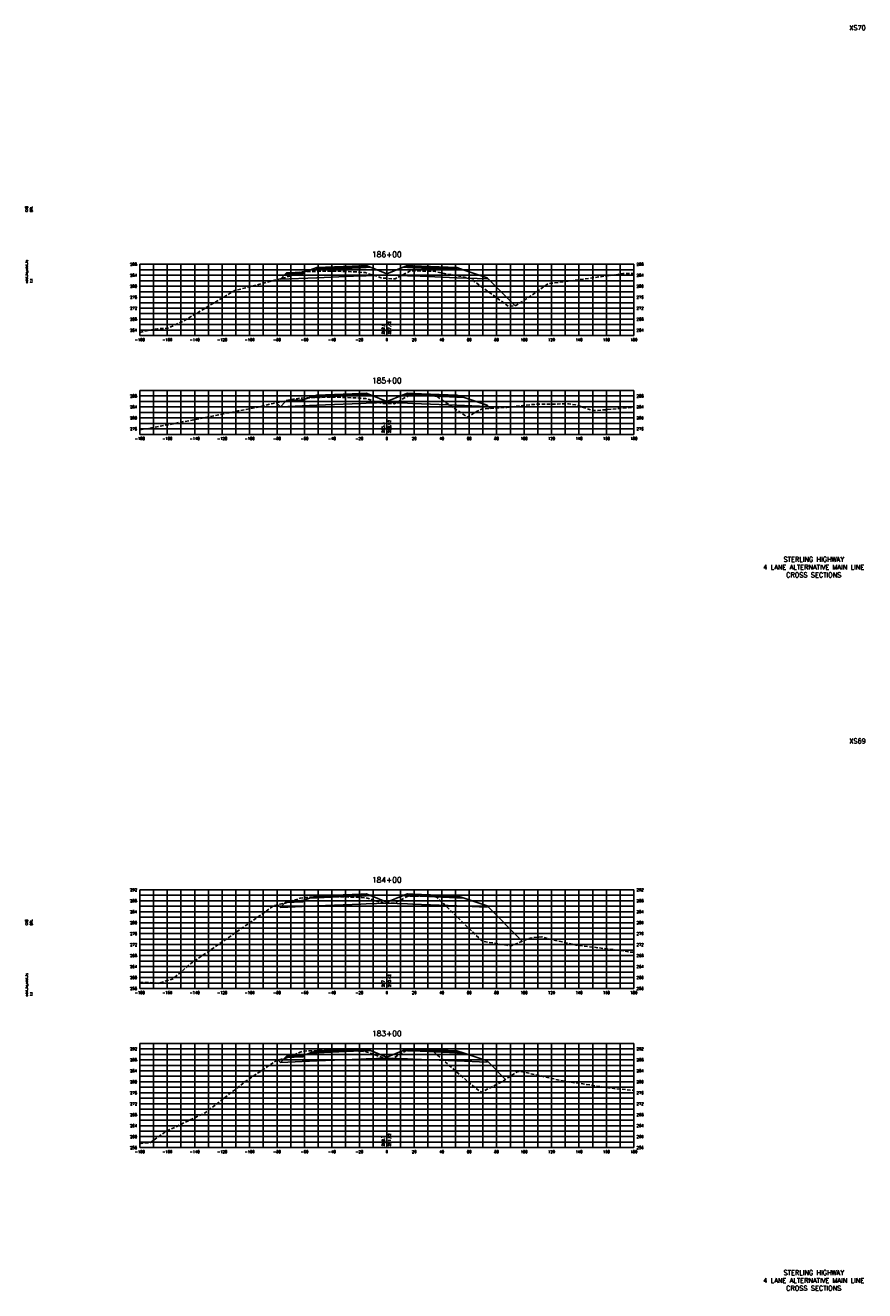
# Model space of a CAD drawing. Extents: x 37 to 9410, y 16 to 8218.
# Tile 23 of 110: x 2957 to 3568, y 2096 to 3018. Entities that reach past the tile are written whole.
import ezdxf
from ezdxf.enums import TextEntityAlignment as Align

# ---------------------------------------------------------------- set-up
doc = ezdxf.new("R2010")
doc.units = 0
doc.header["$LTSCALE"] = 20
doc.header["$MEASUREMENT"] = 0
doc.linetypes.add('HIDDEN_050%', pattern=[0.1875, 0.125, -0.0625])
for name, color, linetype in [('S-AT-TXT175', 6, 'Continuous'), ('S-AT-TXT80', 1, 'Continuous'), ('XDATUM', 3, 'Continuous'), ('XEG', 1, 'HIDDEN_050%'), ('XFG', 2, 'Continuous'), ('XGRID', 251, 'Continuous'), ('XGRIDT', 2, 'Continuous'), ('XREF-BORDER', 7, 'Continuous')]:
    doc.layers.add(name, color=color, linetype=linetype)
doc.styles.add('L100', font='simplex.shx', dxfattribs={"height": 2})
doc.styles.add('L175', font='ROMANSM.shx', dxfattribs={"height": 3.5})
doc.styles.add('L80', font='ROMANSM.shx', dxfattribs={"height": 1.6})

# ---------------------------------------------------------------- blocks, each defined once
blk = doc.blocks.new('03025_00_att1')
at = {"layer": 'S-AT-TXT175', "style": 'L175'}
for tag, p in [('NUM', (32.402, 20.822)), ('LINE1', (30.64, 1.444)), ('LINE2', (30.64, 1.161)), ('LINE3', (30.64, 0.877))]:
    blk.add_attdef(tag, text='', height=0.175, dxfattribs=at).set_placement(p, align=Align.CENTER)
at = {"layer": 'S-AT-TXT80', "style": 'L80'}
for tag, p in [('DESIGNED', (2.094, 14.201)), ('CHECKED', (2.265, 14.201)), ('DRAFTED', (2.436, 14.201)), ('PCTB', (2.094, 11.605)), ('PSCALE', (2.265, 11.605)), ('PVIEW', (2.436, 11.605))]:
    blk.add_attdef(tag, p, '', height=0.08, rotation=90, dxfattribs=at)

msp = doc.modelspace()

# ---------------------------------------------------------------- linework, layer by layer
at = {"layer": 'XDATUM', "flags": 128}
for points in [[(3142.18, 2833.39), (3142.41, 2833.16), (3169, 2834.23), (3201, 2835.51), (3205, 2835.67), (3220, 2836.27), (3235, 2835.67), (3239, 2835.51), (3271, 2834.23), (3293, 2833.35), (3293, 2834.23), (3313.38, 2813.86)], [(3139.59, 2742.99), (3142.41, 2740.16), (3169, 2741.23), (3201, 2742.51), (3205, 2742.67), (3220, 2743.27), (3235, 2742.67), (3239, 2742.51), (3271, 2741.23), (3293, 2740.35), (3293, 2741.23), (3295.32, 2738.91)], [(3140.48, 2377.09), (3142.41, 2375.16), (3169, 2376.23), (3201, 2377.51), (3205, 2377.67), (3220, 2378.27), (3235, 2377.67), (3239, 2377.51), (3271, 2376.23), (3293, 2375.35), (3293, 2376.23), (3318.73, 2350.5)], [(3140.71, 2263.87), (3142.41, 2262.16), (3169, 2263.23), (3201, 2264.51), (3205, 2264.67), (3220, 2265.27), (3235, 2264.67), (3239, 2264.51), (3271, 2263.23), (3293, 2262.35), (3293, 2263.23), (3306.47, 2249.76)]]:
    msp.add_lwpolyline(points, dxfattribs=at)
at = {"layer": 'XEG', "flags": 128}
for points in [[(3040, 2794.36), (3046.48, 2795.77), (3052.94, 2796.97), (3060.35, 2797.39), (3072.08, 2802.78), (3108.68, 2824.54), (3109.01, 2824.77), (3109.21, 2824.83), (3146.66, 2834.55), (3147.05, 2834.65), (3147.12, 2834.68), (3156.74, 2838.25), (3156.8, 2838.25), (3160.16, 2838.65), (3166.25, 2838.79), (3179.27, 2839.05), (3180.38, 2839.09), (3191.28, 2838.65), (3199.95, 2838.31), (3202.24, 2838.07), (3204.11, 2837.89), (3215.91, 2834.22), (3216.45, 2834.04), (3220, 2833.77), (3225.66, 2833.33), (3225.84, 2833.33), (3226.07, 2833.45), (3237.05, 2839.2), (3254.66, 2838.98), (3255, 2838.99), (3255.43, 2838.64), (3255.82, 2838.54), (3281.84, 2833.61), (3283.74, 2831.53), (3308.7, 2813.22), (3314.04, 2813.95), (3326.17, 2821.77), (3337.3, 2829.64), (3340.79, 2830.29), (3388.67, 2836.61), (3391.89, 2837.2), (3392.57, 2837.29), (3400, 2837.19)], [(3040, 2723.25), (3061.75, 2727.21), (3062.77, 2727.4), (3070.06, 2728.92), (3091.79, 2732.96), (3094.22, 2733.54), (3100.73, 2734.98), (3111.79, 2737.13), (3117.56, 2738.15), (3126.14, 2739.76), (3134.42, 2741.96), (3137.13, 2742.42), (3148.83, 2745.11), (3149.23, 2745.22), (3149.36, 2745.27), (3149.72, 2745.33), (3155.17, 2746.21), (3157.14, 2746.39), (3158.33, 2746.51), (3166.48, 2746.77), (3175.12, 2747.07), (3179.97, 2747.23), (3182.09, 2747.17), (3194.06, 2746.72), (3199.85, 2746.5), (3200.23, 2746.47), (3204.5, 2746.12), (3213.71, 2743.39), (3217.09, 2742.52), (3220, 2742.5), (3223.37, 2742.49), (3225.61, 2742.37), (3232.99, 2746.59), (3235.49, 2748), (3251.7, 2748.15), (3256.04, 2748.17), (3257.64, 2746.9), (3278.55, 2732.63), (3279.61, 2733.1), (3285.81, 2736.83), (3289.09, 2738.46), (3289.84, 2738.56), (3307.46, 2739.69), (3326.1, 2741.87), (3327.51, 2741.85), (3327.99, 2741.93), (3352.34, 2742.23), (3357.42, 2741.43), (3370.43, 2737.36), (3371.67, 2737.31), (3397.87, 2739.56), (3400, 2739.66)], [(3040, 2320.35), (3047.14, 2320.43), (3051.16, 2320.2), (3053.53, 2319.71), (3064.27, 2323.08), (3077.21, 2334.26), (3081.83, 2337.39), (3109.23, 2356.34), (3112.32, 2358.6), (3113.62, 2359.33), (3113.86, 2359.72), (3115, 2360.42), (3137.83, 2376.47), (3142.38, 2377.54), (3145.88, 2378.32), (3151.04, 2379.91), (3156.93, 2381.9), (3159.56, 2382.31), (3160.08, 2382.4), (3162.64, 2382.47), (3179.81, 2383.08), (3191.37, 2382.73), (3199.74, 2382.5), (3201.55, 2382.32), (3204.85, 2382.02), (3210.43, 2380.5), (3217.58, 2378.34), (3220, 2378.18), (3220.89, 2378.12), (3225.08, 2378.13), (3230.82, 2381.01), (3235.58, 2383.34), (3253.52, 2383.53), (3255.38, 2383.51), (3288.43, 2351.53), (3289.39, 2350.61), (3290.09, 2350.34), (3307.65, 2347.51), (3310.54, 2347.17), (3324.44, 2352.82), (3333.01, 2353.66), (3339.11, 2351.91), (3358.07, 2347.67), (3392.1, 2343.46), (3397.28, 2342.55), (3399.82, 2342.53), (3400, 2342.51)], [(3040, 2202.88), (3040.81, 2203.07), (3047.34, 2203.45), (3057.66, 2210.91), (3058.47, 2211.49), (3066.05, 2215.06), (3087.51, 2225.41), (3089.02, 2226.44), (3107, 2240.45), (3115.19, 2246.82), (3116.85, 2248.15), (3120.82, 2250.84), (3139.69, 2263.61), (3144.63, 2264.87), (3145.7, 2265.09), (3147.91, 2265.87), (3157.53, 2269.9), (3159.62, 2270.33), (3159.98, 2270.4), (3163.65, 2270.55), (3179.78, 2271.1), (3190.36, 2270.76), (3199.82, 2270.41), (3203.42, 2270.07), (3204.38, 2269.99), (3205.77, 2269.53), (3217.07, 2265.63), (3218.05, 2265.6), (3220, 2265.44), (3224.2, 2265.1), (3234.47, 2270.9), (3235.83, 2271.66), (3240.53, 2271.56), (3252.96, 2270.86), (3279.67, 2247.59), (3288.71, 2240.33), (3303.26, 2247.64), (3308.2, 2250.9), (3315.44, 2255.61), (3318.16, 2255.45), (3349.95, 2248.26), (3353.13, 2247.75), (3359.47, 2246.99), (3378.93, 2243.97), (3385.38, 2243.08), (3400, 2241.81)]]:
    msp.add_lwpolyline(points, dxfattribs=at)
at = {"layer": 'XFG', "flags": 128}
for points in [[(3220, 2837.01), (3208.05, 2841.79), (3205, 2841.67), (3201, 2841.51), (3169, 2840.23), (3164.43, 2840.04), (3159, 2838.23), (3159, 2837.23), (3145.96, 2836.71), (3142.41, 2833.16), (3169, 2834.23), (3201, 2835.51), (3205, 2835.67), (3220, 2836.27), (3220, 2837.01)], [(3205, 2842.01), (3201, 2841.85), (3169, 2840.57), (3169, 2841.57), (3164.43, 2840.04), (3169, 2840.23), (3201, 2841.51), (3205, 2841.67), (3208.05, 2841.79), (3205, 2843.01), (3205, 2842.01)], [(3205, 2843.01), (3201, 2842.85), (3169, 2841.57), (3169, 2841.23), (3201, 2842.51), (3205, 2842.67), (3205, 2843.01)], [(3205, 2842.67), (3201, 2842.51), (3169, 2841.23), (3169, 2840.57), (3201, 2841.85), (3205, 2842.01), (3205, 2842.67)], [(3220, 2837.01), (3231.95, 2841.79), (3235, 2841.67), (3239, 2841.51), (3271, 2840.23), (3275.57, 2840.04), (3293, 2834.23), (3293, 2833.35), (3271, 2834.23), (3239, 2835.51), (3235, 2835.67), (3220, 2836.27)], [(3235, 2843.01), (3231.95, 2841.79), (3235, 2841.67), (3239, 2841.51), (3271, 2840.23), (3275.57, 2840.04), (3271, 2841.57), (3271, 2840.57), (3239, 2841.85), (3235, 2842.01), (3235, 2843.01)], [(3235, 2843.01), (3235, 2842.67), (3239, 2842.51), (3271, 2841.23), (3271, 2841.57), (3239, 2842.85), (3235, 2843.01)], [(3235, 2842.67), (3235, 2842.01), (3239, 2841.85), (3271, 2840.57), (3271, 2841.23), (3239, 2842.51), (3235, 2842.67)], [(3142.41, 2833.16), (3142.41, 2833.16), (3142.18, 2833.39)], [(3159, 2838.23), (3158, 2838.19), (3158, 2837.85), (3148, 2837.45), (3148, 2837.79), (3147, 2837.75), (3145.96, 2836.71), (3159, 2837.23), (3159, 2838.23)], [(3158, 2838.19), (3148, 2837.79), (3148, 2837.45), (3158, 2837.85), (3158, 2838.19)], [(3293, 2834.23), (3293, 2834.23), (3313.38, 2813.86)], [(3205, 2749.01), (3201, 2748.85), (3169, 2747.57), (3169, 2748.57), (3164.43, 2747.04), (3169, 2747.23), (3201, 2748.51), (3205, 2748.67), (3208.05, 2748.79), (3205, 2750.01), (3205, 2749.01)], [(3205, 2750.01), (3201, 2749.85), (3169, 2748.57), (3169, 2748.23), (3201, 2749.51), (3205, 2749.67), (3205, 2750.01)], [(3205, 2749.67), (3201, 2749.51), (3169, 2748.23), (3169, 2747.57), (3201, 2748.85), (3205, 2749.01), (3205, 2749.67)], [(3235, 2750.01), (3231.95, 2748.79), (3235, 2748.67), (3239, 2748.51), (3271, 2747.23), (3275.57, 2747.04), (3271, 2748.57), (3271, 2747.57), (3239, 2748.85), (3235, 2749.01), (3235, 2750.01)], [(3235, 2750.01), (3235, 2749.67), (3239, 2749.51), (3271, 2748.23), (3271, 2748.57), (3239, 2749.85), (3235, 2750.01)], [(3235, 2749.67), (3235, 2749.01), (3239, 2748.85), (3271, 2747.57), (3271, 2748.23), (3239, 2749.51), (3235, 2749.67)], [(3142.41, 2740.16), (3142.41, 2740.16), (3139.59, 2742.99)], [(3220, 2744.01), (3208.05, 2748.79), (3205, 2748.67), (3201, 2748.51), (3169, 2747.23), (3164.43, 2747.04), (3159, 2745.23), (3159, 2744.23), (3145.96, 2743.71), (3142.41, 2740.16), (3169, 2741.23), (3201, 2742.51), (3205, 2742.67), (3220, 2743.27), (3220, 2744.01)], [(3159, 2745.23), (3158, 2745.19), (3158, 2744.85), (3148, 2744.45), (3148, 2744.79), (3147, 2744.75), (3145.96, 2743.71), (3159, 2744.23), (3159, 2745.23)], [(3158, 2745.19), (3148, 2744.79), (3148, 2744.45), (3158, 2744.85), (3158, 2745.19)], [(3220, 2744.01), (3231.95, 2748.79), (3235, 2748.67), (3239, 2748.51), (3271, 2747.23), (3275.57, 2747.04), (3293, 2741.23), (3293, 2740.35), (3271, 2741.23), (3239, 2742.51), (3235, 2742.67), (3220, 2743.27)], [(3293, 2741.23), (3293, 2741.23), (3295.32, 2738.91)], [(3220, 2379.01), (3208.05, 2383.79), (3205, 2383.67), (3201, 2383.51), (3169, 2382.23), (3164.43, 2382.04), (3159, 2380.23), (3159, 2379.23), (3145.96, 2378.71), (3142.41, 2375.16), (3169, 2376.23), (3201, 2377.51), (3205, 2377.67), (3220, 2378.27), (3220, 2379.01)], [(3159, 2380.23), (3158, 2380.19), (3158, 2379.85), (3148, 2379.45), (3148, 2379.79), (3147, 2379.75), (3145.96, 2378.71), (3159, 2379.23), (3159, 2380.23)], [(3158, 2380.19), (3148, 2379.79), (3148, 2379.45), (3158, 2379.85), (3158, 2380.19)], [(3205, 2384.01), (3201, 2383.85), (3169, 2382.57), (3169, 2383.57), (3164.43, 2382.04), (3169, 2382.23), (3201, 2383.51), (3205, 2383.67), (3208.05, 2383.79), (3205, 2385.01), (3205, 2384.01)], [(3205, 2385.01), (3201, 2384.85), (3169, 2383.57), (3169, 2383.23), (3201, 2384.51), (3205, 2384.67), (3205, 2385.01)], [(3205, 2384.67), (3201, 2384.51), (3169, 2383.23), (3169, 2382.57), (3201, 2383.85), (3205, 2384.01), (3205, 2384.67)], [(3220, 2379.01), (3231.95, 2383.79), (3235, 2383.67), (3239, 2383.51), (3271, 2382.23), (3275.57, 2382.04), (3293, 2376.23), (3293, 2375.35), (3271, 2376.23), (3239, 2377.51), (3235, 2377.67), (3220, 2378.27)], [(3235, 2385.01), (3231.95, 2383.79), (3235, 2383.67), (3239, 2383.51), (3271, 2382.23), (3275.57, 2382.04), (3271, 2383.57), (3271, 2382.57), (3239, 2383.85), (3235, 2384.01), (3235, 2385.01)], [(3235, 2385.01), (3235, 2384.67), (3239, 2384.51), (3271, 2383.23), (3271, 2383.57), (3239, 2384.85), (3235, 2385.01)], [(3235, 2384.67), (3235, 2384.01), (3239, 2383.85), (3271, 2382.57), (3271, 2383.23), (3239, 2384.51), (3235, 2384.67)], [(3142.41, 2375.16), (3142.41, 2375.16), (3140.48, 2377.09)], [(3293, 2376.23), (3293, 2376.23), (3318.73, 2350.5)], [(3220, 2266.01), (3208.05, 2270.79), (3205, 2270.67), (3201, 2270.51), (3169, 2269.23), (3164.43, 2269.04), (3159, 2267.23), (3159, 2266.23), (3145.96, 2265.71), (3142.41, 2262.16), (3169, 2263.23), (3201, 2264.51), (3205, 2264.67), (3220, 2265.27), (3220, 2266.01)], [(3205, 2271.01), (3201, 2270.85), (3169, 2269.57), (3169, 2270.57), (3164.43, 2269.04), (3169, 2269.23), (3201, 2270.51), (3205, 2270.67), (3208.05, 2270.79), (3205, 2272.01), (3205, 2271.01)], [(3205, 2272.01), (3201, 2271.85), (3169, 2270.57), (3169, 2270.23), (3201, 2271.51), (3205, 2271.67), (3205, 2272.01)], [(3205, 2271.67), (3201, 2271.51), (3169, 2270.23), (3169, 2269.57), (3201, 2270.85), (3205, 2271.01), (3205, 2271.67)], [(3220, 2266.01), (3231.95, 2270.79), (3235, 2270.67), (3239, 2270.51), (3271, 2269.23), (3275.57, 2269.04), (3293, 2263.23), (3293, 2262.35), (3271, 2263.23), (3239, 2264.51), (3235, 2264.67), (3220, 2265.27)], [(3235, 2272.01), (3231.95, 2270.79), (3235, 2270.67), (3239, 2270.51), (3271, 2269.23), (3275.57, 2269.04), (3271, 2270.57), (3271, 2269.57), (3239, 2270.85), (3235, 2271.01), (3235, 2272.01)], [(3235, 2272.01), (3235, 2271.67), (3239, 2271.51), (3271, 2270.23), (3271, 2270.57), (3239, 2271.85), (3235, 2272.01)], [(3235, 2271.67), (3235, 2271.01), (3239, 2270.85), (3271, 2269.57), (3271, 2270.23), (3239, 2271.51), (3235, 2271.67)], [(3142.41, 2262.16), (3142.41, 2262.16), (3140.71, 2263.87)], [(3159, 2267.23), (3158, 2267.19), (3158, 2266.85), (3148, 2266.45), (3148, 2266.79), (3147, 2266.75), (3145.96, 2265.71), (3159, 2266.23), (3159, 2267.23)], [(3158, 2267.19), (3148, 2266.79), (3148, 2266.45), (3158, 2266.85), (3158, 2267.19)], [(3293, 2263.23), (3293, 2263.23), (3306.47, 2249.76)]]:
    msp.add_lwpolyline(points, dxfattribs=at)
at = {"layer": 'XGRID'}
for p, q in [((3040, 2792), (3040, 2844)), ((3040, 2844), (3400, 2844)), ((3050, 2792), (3050, 2844)), ((3060, 2792), (3060, 2844)), ((3070, 2792), (3070, 2844)), ((3080, 2792), (3080, 2844)), ((3090, 2792), (3090, 2844)), ((3100, 2792), (3100, 2844)), ((3110, 2792), (3110, 2844)), ((3120, 2792), (3120, 2844)), ((3130, 2792), (3130, 2844)), ((3140, 2792), (3140, 2844)), ((3150, 2792), (3150, 2844)), ((3160, 2792), (3160, 2844)), ((3170, 2792), (3170, 2844)), ((3180, 2792), (3180, 2844)), ((3190, 2792), (3190, 2844)), ((3200, 2792), (3200, 2844)), ((3210, 2792), (3210, 2844)), ((3220, 2792), (3220, 2844)), ((3230, 2792), (3230, 2844)), ((3240, 2792), (3240, 2844)), ((3250, 2792), (3250, 2844)), ((3260, 2792), (3260, 2844)), ((3270, 2792), (3270, 2844)), ((3280, 2792), (3280, 2844)), ((3290, 2792), (3290, 2844)), ((3300, 2792), (3300, 2844)), ((3310, 2792), (3310, 2844)), ((3320, 2792), (3320, 2844)), ((3330, 2792), (3330, 2844)), ((3340, 2792), (3340, 2844)), ((3350, 2792), (3350, 2844)), ((3360, 2792), (3360, 2844)), ((3370, 2792), (3370, 2844)), ((3380, 2792), (3380, 2844)), ((3390, 2792), (3390, 2844)), ((3400, 2792), (3400, 2844)), ((3040, 2840), (3400, 2840)), ((3040, 2836), (3400, 2836)), ((3040, 2832), (3400, 2832)), ((3040, 2828), (3400, 2828)), ((3040, 2824), (3400, 2824)), ((3040, 2820), (3400, 2820)), ((3040, 2816), (3400, 2816)), ((3040, 2812), (3400, 2812)), ((3040, 2808), (3400, 2808)), ((3040, 2804), (3400, 2804)), ((3040, 2800), (3400, 2800)), ((3040, 2796), (3400, 2796)), ((3040, 2792), (3400, 2792)), ((3040, 2720), (3040, 2752)), ((3040, 2752), (3400, 2752)), ((3050, 2720), (3050, 2752)), ((3060, 2720), (3060, 2752)), ((3070, 2720), (3070, 2752)), ((3080, 2720), (3080, 2752)), ((3090, 2720), (3090, 2752)), ((3100, 2720), (3100, 2752)), ((3110, 2720), (3110, 2752)), ((3120, 2720), (3120, 2752)), ((3130, 2720), (3130, 2752)), ((3140, 2720), (3140, 2752)), ((3150, 2720), (3150, 2752)), ((3160, 2720), (3160, 2752)), ((3170, 2720), (3170, 2752)), ((3180, 2720), (3180, 2752)), ((3190, 2720), (3190, 2752)), ((3200, 2720), (3200, 2752)), ((3210, 2720), (3210, 2752)), ((3220, 2720), (3220, 2752)), ((3230, 2720), (3230, 2752)), ((3240, 2720), (3240, 2752)), ((3250, 2720), (3250, 2752)), ((3260, 2720), (3260, 2752)), ((3270, 2720), (3270, 2752)), ((3280, 2720), (3280, 2752)), ((3290, 2720), (3290, 2752)), ((3300, 2720), (3300, 2752)), ((3310, 2720), (3310, 2752)), ((3320, 2720), (3320, 2752)), ((3330, 2720), (3330, 2752)), ((3340, 2720), (3340, 2752)), ((3350, 2720), (3350, 2752)), ((3360, 2720), (3360, 2752)), ((3370, 2720), (3370, 2752)), ((3380, 2720), (3380, 2752)), ((3390, 2720), (3390, 2752)), ((3400, 2720), (3400, 2752)), ((3040, 2748), (3400, 2748)), ((3040, 2744), (3400, 2744)), ((3040, 2740), (3400, 2740)), ((3040, 2736), (3400, 2736)), ((3040, 2732), (3400, 2732)), ((3040, 2728), (3400, 2728)), ((3040, 2724), (3400, 2724)), ((3040, 2720), (3400, 2720)), ((3040, 2316), (3040, 2388)), ((3040, 2388), (3400, 2388)), ((3040, 2384), (3400, 2384)), ((3050, 2316), (3050, 2388)), ((3060, 2316), (3060, 2388)), ((3070, 2316), (3070, 2388)), ((3080, 2316), (3080, 2388)), ((3090, 2316), (3090, 2388)), ((3100, 2316), (3100, 2388)), ((3110, 2316), (3110, 2388)), ((3120, 2316), (3120, 2388)), ((3130, 2316), (3130, 2388)), ((3140, 2316), (3140, 2388)), ((3150, 2316), (3150, 2388)), ((3160, 2316), (3160, 2388)), ((3170, 2316), (3170, 2388)), ((3180, 2316), (3180, 2388)), ((3190, 2316), (3190, 2388)), ((3200, 2316), (3200, 2388)), ((3210, 2316), (3210, 2388)), ((3220, 2316), (3220, 2388)), ((3230, 2316), (3230, 2388)), ((3240, 2316), (3240, 2388)), ((3250, 2316), (3250, 2388)), ((3260, 2316), (3260, 2388)), ((3270, 2316), (3270, 2388)), ((3280, 2316), (3280, 2388)), ((3290, 2316), (3290, 2388)), ((3300, 2316), (3300, 2388)), ((3310, 2316), (3310, 2388)), ((3320, 2316), (3320, 2388)), ((3330, 2316), (3330, 2388)), ((3340, 2316), (3340, 2388)), ((3350, 2316), (3350, 2388)), ((3360, 2316), (3360, 2388)), ((3370, 2316), (3370, 2388)), ((3380, 2316), (3380, 2388)), ((3390, 2316), (3390, 2388)), ((3400, 2316), (3400, 2388)), ((3040, 2380), (3400, 2380)), ((3040, 2376), (3400, 2376)), ((3040, 2372), (3400, 2372)), ((3040, 2368), (3400, 2368)), ((3040, 2364), (3400, 2364)), ((3040, 2360), (3400, 2360)), ((3040, 2356), (3400, 2356)), ((3040, 2352), (3400, 2352)), ((3040, 2348), (3400, 2348)), ((3040, 2344), (3400, 2344)), ((3040, 2340), (3400, 2340)), ((3040, 2336), (3400, 2336)), ((3040, 2332), (3400, 2332)), ((3040, 2328), (3400, 2328)), ((3040, 2324), (3400, 2324)), ((3040, 2320), (3400, 2320)), ((3040, 2316), (3400, 2316)), ((3040, 2200), (3040, 2276)), ((3040, 2276), (3400, 2276)), ((3040, 2272), (3400, 2272)), ((3050, 2200), (3050, 2276)), ((3060, 2200), (3060, 2276)), ((3070, 2200), (3070, 2276)), ((3080, 2200), (3080, 2276)), ((3090, 2200), (3090, 2276)), ((3100, 2200), (3100, 2276)), ((3110, 2200), (3110, 2276)), ((3120, 2200), (3120, 2276)), ((3130, 2200), (3130, 2276)), ((3140, 2200), (3140, 2276)), ((3150, 2200), (3150, 2276)), ((3160, 2200), (3160, 2276)), ((3170, 2200), (3170, 2276)), ((3180, 2200), (3180, 2276)), ((3190, 2200), (3190, 2276)), ((3200, 2200), (3200, 2276)), ((3210, 2200), (3210, 2276)), ((3220, 2200), (3220, 2276)), ((3230, 2200), (3230, 2276)), ((3240, 2200), (3240, 2276)), ((3250, 2200), (3250, 2276)), ((3260, 2200), (3260, 2276)), ((3270, 2200), (3270, 2276)), ((3280, 2200), (3280, 2276)), ((3290, 2200), (3290, 2276)), ((3300, 2200), (3300, 2276)), ((3310, 2200), (3310, 2276)), ((3320, 2200), (3320, 2276)), ((3330, 2200), (3330, 2276)), ((3340, 2200), (3340, 2276)), ((3350, 2200), (3350, 2276)), ((3360, 2200), (3360, 2276)), ((3370, 2200), (3370, 2276)), ((3380, 2200), (3380, 2276)), ((3390, 2200), (3390, 2276)), ((3400, 2200), (3400, 2276)), ((3040, 2268), (3400, 2268)), ((3040, 2264), (3400, 2264)), ((3040, 2260), (3400, 2260)), ((3040, 2256), (3400, 2256)), ((3040, 2252), (3400, 2252)), ((3040, 2248), (3400, 2248)), ((3040, 2244), (3400, 2244)), ((3040, 2240), (3400, 2240)), ((3040, 2236), (3400, 2236)), ((3040, 2232), (3400, 2232)), ((3040, 2228), (3400, 2228)), ((3040, 2224), (3400, 2224)), ((3040, 2220), (3400, 2220)), ((3040, 2216), (3400, 2216)), ((3040, 2212), (3400, 2212)), ((3040, 2208), (3400, 2208)), ((3040, 2204), (3400, 2204)), ((3040, 2200), (3400, 2200))]:
    msp.add_line(p, q, dxfattribs=at)

# ---------------------------------------------------------------- block references
at = {"layer": 'XREF-BORDER'}
ref = msp.add_blockref('03025_00_att1', (2916.45, 2598.23), dxfattribs=dict(at, xscale=20, yscale=20, zscale=20))
ref.add_attrib('LINE1', 'STERLING HIGHWAY', dxfattribs={"layer": 'S-AT-TXT175', "height": 3.5, "style": 'L175'}).set_placement((3531.07, 2627.1), align=Align.CENTER)
ref.add_attrib('LINE2', '4 LANE ALTERNATIVE MAIN LINE', dxfattribs={"layer": 'S-AT-TXT175', "height": 3.5, "style": 'L175'}).set_placement((3531.07, 2621.44), align=Align.CENTER)
ref.add_attrib('LINE3', 'CROSS SECTIONS', dxfattribs={"layer": 'S-AT-TXT175', "height": 3.5, "style": 'L175'}).set_placement((3531.07, 2615.77), align=Align.CENTER)
ref.add_attrib('NUM', 'XS70', dxfattribs={"layer": 'S-AT-TXT175', "height": 3.5, "style": 'L175'}).set_placement((3563, 3014.66), align=Align.CENTER)
ref.add_attrib('DESIGNED', 'CAB', (2958.34, 2882.25), dxfattribs={"layer": 'S-AT-TXT80', "height": 1.6, "rotation": 90, "style": 'L80'})
ref.add_attrib('CHECKED', 'DRL', (2961.75, 2882.25), dxfattribs={"layer": 'S-AT-TXT80', "height": 1.6, "rotation": 90, "style": 'L80'})
ref.add_attrib('PCTB', 'adot_hs,adot_fs', (2958.34, 2830.32), dxfattribs={"layer": 'S-AT-TXT80', "height": 1.6, "rotation": 90, "style": 'L80'})
ref.add_attrib('PSCALE', '1:1', (2961.75, 2830.32), dxfattribs={"layer": 'S-AT-TXT80', "height": 1.6, "rotation": 90, "style": 'L80'})
ref = msp.add_blockref('03025_00_att1', (2916.45, 2078.23), dxfattribs=dict(at, xscale=20, yscale=20, zscale=20))
ref.add_attrib('LINE1', 'STERLING HIGHWAY', dxfattribs={"layer": 'S-AT-TXT175', "height": 3.5, "style": 'L175'}).set_placement((3531.07, 2107.1), align=Align.CENTER)
ref.add_attrib('LINE2', '4 LANE ALTERNATIVE MAIN LINE', dxfattribs={"layer": 'S-AT-TXT175', "height": 3.5, "style": 'L175'}).set_placement((3531.07, 2101.44), align=Align.CENTER)
ref.add_attrib('LINE3', 'CROSS SECTIONS', dxfattribs={"layer": 'S-AT-TXT175', "height": 3.5, "style": 'L175'}).set_placement((3531.07, 2095.77), align=Align.CENTER)
ref.add_attrib('NUM', 'XS69', dxfattribs={"layer": 'S-AT-TXT175', "height": 3.5, "style": 'L175'}).set_placement((3563, 2494.66), align=Align.CENTER)
ref.add_attrib('DESIGNED', 'CAB', (2958.34, 2362.25), dxfattribs={"layer": 'S-AT-TXT80', "height": 1.6, "rotation": 90, "style": 'L80'})
ref.add_attrib('CHECKED', 'DRL', (2961.75, 2362.25), dxfattribs={"layer": 'S-AT-TXT80', "height": 1.6, "rotation": 90, "style": 'L80'})
ref.add_attrib('PCTB', 'adot_hs,adot_fs', (2958.34, 2310.32), dxfattribs={"layer": 'S-AT-TXT80', "height": 1.6, "rotation": 90, "style": 'L80'})
ref.add_attrib('PSCALE', '1:1', (2961.75, 2310.32), dxfattribs={"layer": 'S-AT-TXT80', "height": 1.6, "rotation": 90, "style": 'L80'})

# ---------------------------------------------------------------- texts
at = {"layer": 'XGRIDT', "style": 'L100'}
for s, p in [('186+00', (3220, 2848)), ('185+00', (3220, 2756)), ('184+00', (3220, 2392)), ('183+00', (3220, 2280))]:
    msp.add_text(s, height=4, dxfattribs=at).set_placement(p, align=Align.BOTTOM_CENTER)
for s, p in [('288', (3038, 2844)), ('284', (3038, 2836)), ('280', (3038, 2828)), ('276', (3038, 2820)), ('272', (3038, 2812)), ('268', (3038, 2804)), ('264', (3038, 2796)), ('288', (3038, 2748)), ('284', (3038, 2740)), ('280', (3038, 2732)), ('276', (3038, 2724)), ('292', (3038, 2388)), ('288', (3038, 2380)), ('284', (3038, 2372)), ('280', (3038, 2364)), ('276', (3038, 2356)), ('272', (3038, 2348)), ('268', (3038, 2340)), ('264', (3038, 2332)), ('260', (3038, 2324)), ('256', (3038, 2316)), ('292', (3038, 2272)), ('288', (3038, 2264)), ('284', (3038, 2256)), ('280', (3038, 2248)), ('276', (3038, 2240)), ('272', (3038, 2232)), ('268', (3038, 2224)), ('264', (3038, 2216)), ('260', (3038, 2208)), ('256', (3038, 2200))]:
    msp.add_text(s, height=2, dxfattribs=at).set_placement(p, align=Align.MIDDLE_RIGHT)
for s, p in [('288', (3402, 2844)), ('284', (3402, 2836)), ('280', (3402, 2828)), ('276', (3402, 2820)), ('272', (3402, 2812)), ('268', (3402, 2804)), ('264', (3402, 2796)), ('288', (3402, 2748)), ('284', (3402, 2740)), ('280', (3402, 2732)), ('276', (3402, 2724)), ('292', (3402, 2388)), ('288', (3402, 2380)), ('284', (3402, 2372)), ('280', (3402, 2364)), ('276', (3402, 2356)), ('272', (3402, 2348)), ('268', (3402, 2340)), ('264', (3402, 2332)), ('260', (3402, 2324)), ('256', (3402, 2316)), ('292', (3402, 2272)), ('288', (3402, 2264)), ('284', (3402, 2256)), ('280', (3402, 2248)), ('276', (3402, 2240)), ('272', (3402, 2232)), ('268', (3402, 2224)), ('264', (3402, 2216)), ('260', (3402, 2208)), ('256', (3402, 2200))]:
    msp.add_text(s, height=2, dxfattribs=at).set_placement(p, align=Align.MIDDLE_LEFT)
for s, p in [('282.9', (3219, 2793)), ('285.3', (3219, 2721)), ('287.1', (3219, 2317)), ('288.7', (3219, 2201))]:
    msp.add_text(s, height=2, rotation=90, dxfattribs=at).set_placement(p, align=Align.BOTTOM_LEFT)
for s, p in [('287.42', (3221, 2793)), ('288.92', (3221, 2721)), ('290.42', (3221, 2317)), ('291.92', (3221, 2201))]:
    msp.add_text(s, height=2, rotation=90, dxfattribs=at).set_placement(p, align=Align.TOP_LEFT)
for s, p in [('-180', (3040, 2790)), ('-160', (3060, 2790)), ('-140', (3080, 2790)), ('-120', (3100, 2790)), ('-100', (3120, 2790)), ('-80', (3140, 2790)), ('-60', (3160, 2790)), ('-40', (3180, 2790)), ('-20', (3200, 2790)), ('0', (3220, 2790)), ('20', (3240, 2790)), ('40', (3260, 2790)), ('60', (3280, 2790)), ('80', (3300, 2790)), ('100', (3320, 2790)), ('120', (3340, 2790)), ('140', (3360, 2790)), ('160', (3380, 2790)), ('180', (3400, 2790)), ('-180', (3040, 2718)), ('-160', (3060, 2718)), ('-140', (3080, 2718)), ('-120', (3100, 2718)), ('-100', (3120, 2718)), ('-80', (3140, 2718)), ('-60', (3160, 2718)), ('-40', (3180, 2718)), ('-20', (3200, 2718)), ('0', (3220, 2718)), ('20', (3240, 2718)), ('40', (3260, 2718)), ('60', (3280, 2718)), ('80', (3300, 2718)), ('100', (3320, 2718)), ('120', (3340, 2718)), ('140', (3360, 2718)), ('160', (3380, 2718)), ('180', (3400, 2718)), ('-180', (3040, 2314)), ('-160', (3060, 2314)), ('-140', (3080, 2314)), ('-120', (3100, 2314)), ('-100', (3120, 2314)), ('-80', (3140, 2314)), ('-60', (3160, 2314)), ('-40', (3180, 2314)), ('-20', (3200, 2314)), ('0', (3220, 2314)), ('20', (3240, 2314)), ('40', (3260, 2314)), ('60', (3280, 2314)), ('80', (3300, 2314)), ('100', (3320, 2314)), ('120', (3340, 2314)), ('140', (3360, 2314)), ('160', (3380, 2314)), ('180', (3400, 2314)), ('-180', (3040, 2198)), ('-160', (3060, 2198)), ('-140', (3080, 2198)), ('-120', (3100, 2198)), ('-100', (3120, 2198)), ('-80', (3140, 2198)), ('-60', (3160, 2198)), ('-40', (3180, 2198)), ('-20', (3200, 2198)), ('0', (3220, 2198)), ('20', (3240, 2198)), ('40', (3260, 2198)), ('60', (3280, 2198)), ('80', (3300, 2198)), ('100', (3320, 2198)), ('120', (3340, 2198)), ('140', (3360, 2198)), ('160', (3380, 2198)), ('180', (3400, 2198))]:
    msp.add_text(s, height=2, dxfattribs=at).set_placement(p, align=Align.TOP_CENTER)

doc.saveas('drawing.dxf')
